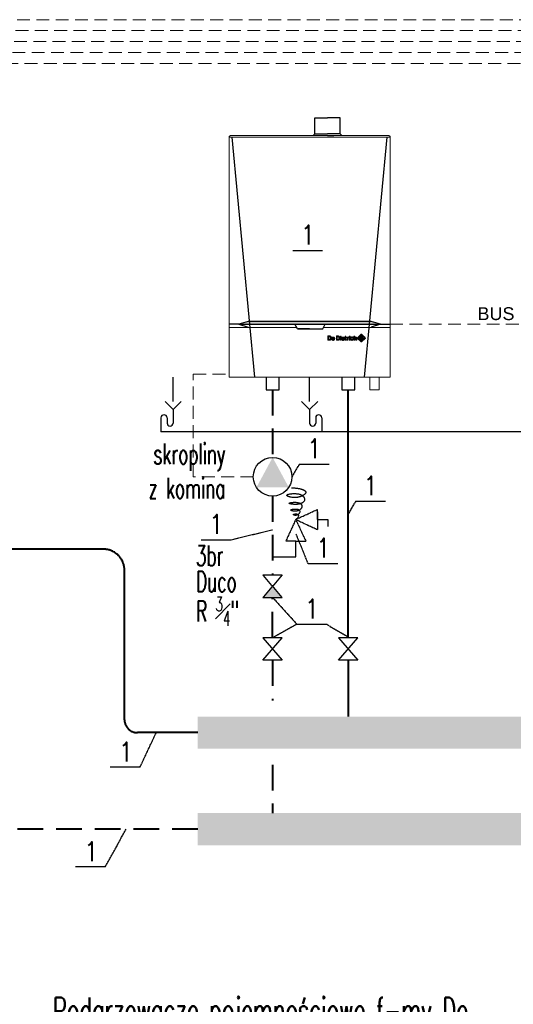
# Model space of a CAD drawing. Header units: millimetres. Extents: x 9432 to 16916, y -29333 to -26226.
# Tile 4 of 8: x 11908 to 12675, y -27778 to -26248. Entities that reach past the tile are written whole.
import ezdxf
from ezdxf.enums import TextEntityAlignment as Align

# ---------------------------------------------------------------- set-up
doc = ezdxf.new("R2010")
doc.units = ezdxf.units.MM
doc.header["$LTSCALE"] = 4
doc.linetypes.add('DASH', pattern=[15, 10, -5])
doc.linetypes.add('SOLID', pattern=[1, 1, 0])
doc.layers.get('0').update_dxf_attribs({"color": 250})
doc.layers.add('03_ZASILANIE', color=10, linetype='SOLID', lineweight=40)
doc.layers.add('04_Powrot', color=131, linetype='DASH', lineweight=40)
for name, color, linetype in [('05_Armatura', 31, 'SOLID'), ('06_TEXTARMATURY', 73, 'SOLID'), ('INST_OPIS', 240, 'Continuous')]:
    doc.layers.add(name, color=color, linetype=linetype)
doc.styles.add('Arial', font='arial.ttf')
doc.styles.add('ROMANS', font='romans', dxfattribs={"width": 0.6})

# ---------------------------------------------------------------- blocks, each defined once
blk = doc.blocks.new('logo-gris')
h = blk.add_hatch(color=253)
h.dxf.hatch_style = 1
h.paths.add_polyline_path([(1.04, 1.29), (0.99, 1.34), (0.92, 1.39), (0.86, 1.42), (0.8, 1.44), (0.74, 1.45), (0.68, 1.46), (0.65, 1.46), (0.62, 1.46), (0.57, 1.46), (0.52, 1.46), (0.46, 1.46), (0.34, 1.46), (0.22, 1.46), (0.16, 1.46), (0.11, 1.46), (0.06, 1.46), (0.03, 1.46), (0, 1.46), (0, 1.44), (0, 1.42), (0, 1.4), (0, 1.36), (0, 1.33), (0, 1.28), (0, 1.23), (0, 1.12), (0, 1), (0, 0.87), (0, 0.73), (0, 0.59), (0, 0.46), (0, 0.33), (0, 0.22), (0, 0.18), (0, 0.13), (0, 0.1), (0, 0.06), (0, 0.03), (0, 0.01), (0, 0), (0.03, 0), (0.06, 0), (0.11, 0), (0.15, 0), (0.21, 0), (0.33, 0), (0.45, 0), (0.51, 0), (0.56, 0), (0.6, 0), (0.63, 0), (0.66, 0), (0.72, 0), (0.78, 0.01), (0.83, 0.04), (0.89, 0.07), (0.94, 0.11), (0.99, 0.15), (1.04, 0.2), (1.08, 0.25), (1.11, 0.3), (1.13, 0.34), (1.15, 0.4), (1.17, 0.47), (1.19, 0.54), (1.2, 0.62), (1.21, 0.7), (1.21, 0.79), (1.21, 0.85), (1.21, 0.9), (1.2, 0.95), (1.19, 0.99), (1.18, 1.03), (1.17, 1.06), (1.16, 1.09), (1.15, 1.12), (1.12, 1.17), (1.1, 1.21), (1.07, 1.25)])
h.paths.add_polyline_path([(0.84, 1.07), (0.85, 1.04), (0.87, 1.01), (0.89, 0.93), (0.9, 0.85), (0.91, 0.76), (0.91, 0.67), (0.9, 0.58), (0.88, 0.51), (0.87, 0.47), (0.86, 0.44), (0.83, 0.4), (0.8, 0.35), (0.77, 0.32), (0.73, 0.29), (0.68, 0.27), (0.64, 0.26), (0.59, 0.25), (0.54, 0.25), (0.51, 0.25), (0.47, 0.25), (0.42, 0.25), (0.38, 0.25), (0.34, 0.25), (0.31, 0.25), (0.3, 0.25), (0.3, 0.27), (0.3, 0.29), (0.3, 0.33), (0.3, 0.4), (0.3, 0.47), (0.3, 0.55), (0.3, 0.73), (0.3, 0.9), (0.3, 0.99), (0.3, 1.06), (0.3, 1.12), (0.3, 1.17), (0.3, 1.19), (0.3, 1.21), (0.3, 1.21), (0.32, 1.21), (0.34, 1.21), (0.39, 1.21), (0.44, 1.21), (0.49, 1.21), (0.53, 1.21), (0.56, 1.21), (0.57, 1.21), (0.65, 1.2), (0.68, 1.2), (0.72, 1.18), (0.75, 1.17), (0.78, 1.14), (0.81, 1.11)], flags=16)
h = blk.add_hatch(color=253)
h.paths.add_polyline_path([(1.61, 0.64), (1.62, 0.64), (1.63, 0.64), (1.65, 0.64), (1.68, 0.64), (1.75, 0.64), (1.83, 0.64), (1.9, 0.64), (1.98, 0.64), (2, 0.64), (2.02, 0.64), (2.04, 0.64), (2.04, 0.64), (2.04, 0.67), (2.03, 0.71), (2.02, 0.75), (2, 0.78), (1.98, 0.81), (1.95, 0.84), (1.9, 0.86), (1.88, 0.87), (1.85, 0.87), (1.78, 0.87), (1.74, 0.85), (1.69, 0.83), (1.66, 0.79), (1.64, 0.76), (1.62, 0.72), (1.61, 0.68)], flags=16)
h.paths.add_polyline_path([(1.61, 0.45), (1.61, 0.41), (1.61, 0.36), (1.62, 0.32), (1.65, 0.28), (1.67, 0.25), (1.7, 0.22), (1.73, 0.21), (1.76, 0.19), (1.79, 0.18), (1.82, 0.18), (1.88, 0.18), (1.94, 0.2), (1.99, 0.23), (2.02, 0.26), (2.04, 0.28), (2.04, 0.31), (2.05, 0.31), (2.06, 0.31), (2.09, 0.31), (2.13, 0.31), (2.18, 0.31), (2.23, 0.31), (2.28, 0.31), (2.31, 0.31), (2.32, 0.31), (2.32, 0.31), (2.31, 0.27), (2.29, 0.23), (2.27, 0.19), (2.25, 0.16), (2.19, 0.1), (2.12, 0.05), (2.05, 0.01), (1.98, -0.02), (1.9, -0.04), (1.83, -0.05), (1.75, -0.04), (1.67, -0.02), (1.6, 0), (1.54, 0.03), (1.51, 0.06), (1.47, 0.09), (1.42, 0.15), (1.38, 0.22), (1.35, 0.29), (1.34, 0.31), (1.34, 0.34), (1.33, 0.38), (1.33, 0.43), (1.33, 0.47), (1.33, 0.53), (1.33, 0.59), (1.34, 0.66), (1.35, 0.73), (1.37, 0.8), (1.4, 0.86), (1.43, 0.9), (1.46, 0.95), (1.49, 0.99), (1.53, 1.01), (1.56, 1.04), (1.6, 1.06), (1.64, 1.07), (1.71, 1.09), (1.78, 1.1), (1.83, 1.1), (1.9, 1.1), (1.97, 1.09), (2.03, 1.06), (2.09, 1.03), (2.13, 1), (2.18, 0.97), (2.21, 0.93), (2.24, 0.89), (2.27, 0.83), (2.3, 0.77), (2.32, 0.71), (2.33, 0.66), (2.33, 0.55), (2.33, 0.45), (2.33, 0.45), (2.3, 0.45), (2.27, 0.45), (2.22, 0.45), (2.17, 0.45), (2.11, 0.45), (1.97, 0.45), (1.84, 0.45), (1.78, 0.45), (1.72, 0.45), (1.68, 0.45), (1.64, 0.45), (1.62, 0.45)])
h = blk.add_hatch(color=253)
h.dxf.hatch_style = 1
h.paths.add_polyline_path([(2.91, 1.33), (2.91, 1.28), (2.91, 1.23), (2.91, 1.12), (2.91, 1), (2.91, 0.87), (2.91, 0.73), (2.91, 0.59), (2.91, 0.46), (2.91, 0.33), (2.91, 0.22), (2.91, 0.18), (2.91, 0.13), (2.91, 0.1), (2.91, 0.06), (2.91, 0.03), (2.91, 0.01), (2.91, 0), (2.93, 0), (2.97, 0), (3.01, 0), (3.06, 0), (3.12, 0), (3.24, 0), (3.36, 0), (3.41, 0), (3.46, 0), (3.5, 0), (3.54, 0), (3.56, 0), (3.62, 0), (3.68, 0.01), (3.74, 0.04), (3.8, 0.07), (3.85, 0.11), (3.9, 0.15), (3.94, 0.2), (3.98, 0.25), (4.01, 0.3), (4.03, 0.34), (4.05, 0.4), (4.08, 0.47), (4.09, 0.54), (4.11, 0.62), (4.12, 0.7), (4.12, 0.79), (4.12, 0.85), (4.11, 0.9), (4.11, 0.95), (4.1, 0.99), (4.09, 1.03), (4.08, 1.06), (4.06, 1.09), (4.05, 1.12), (4.03, 1.17), (4, 1.21), (3.98, 1.25), (3.95, 1.29), (3.89, 1.34), (3.83, 1.39), (3.77, 1.42), (3.7, 1.44), (3.64, 1.45), (3.58, 1.46), (3.56, 1.46), (3.52, 1.46), (3.48, 1.46), (3.43, 1.46), (3.37, 1.46), (3.25, 1.46), (3.12, 1.46), (3.06, 1.46), (3.01, 1.46), (2.97, 1.46), (2.93, 1.46), (2.91, 1.46), (2.91, 1.44), (2.91, 1.42), (2.91, 1.4), (2.91, 1.36)])
h.paths.add_polyline_path([(3.21, 1.21), (3.25, 1.21), (3.29, 1.21), (3.34, 1.21), (3.39, 1.21), (3.44, 1.21), (3.47, 1.21), (3.48, 1.21), (3.55, 1.2), (3.59, 1.2), (3.62, 1.18), (3.65, 1.17), (3.68, 1.14), (3.71, 1.11), (3.74, 1.07), (3.76, 1.04), (3.78, 1.01), (3.8, 0.93), (3.81, 0.85), (3.81, 0.76), (3.81, 0.67), (3.8, 0.58), (3.79, 0.51), (3.78, 0.47), (3.76, 0.44), (3.74, 0.4), (3.7, 0.35), (3.67, 0.32), (3.63, 0.29), (3.59, 0.27), (3.55, 0.26), (3.5, 0.25), (3.45, 0.25), (3.41, 0.25), (3.37, 0.25), (3.33, 0.25), (3.28, 0.25), (3.25, 0.25), (3.22, 0.25), (3.21, 0.25), (3.21, 0.27), (3.21, 0.29), (3.21, 0.33), (3.21, 0.4), (3.21, 0.47), (3.21, 0.55), (3.21, 0.73), (3.21, 0.9), (3.21, 0.99), (3.21, 1.06), (3.21, 1.12), (3.21, 1.17), (3.21, 1.19), (3.21, 1.21)], flags=16)
h = blk.add_hatch(color=253)
h.paths.add_polyline_path([(4.3, 1.09), (4.58, 1.09), (4.58, 0), (4.3, 0)])
h.paths.add_polyline_path([(4.3, 1.41), (4.58, 1.41), (4.58, 1.16), (4.3, 1.16)])
h = blk.add_hatch(color=253)
h.dxf.hatch_style = 1
h.paths.add_polyline_path([(4.58, 1.09), (4.3, 1.09), (4.3, 0), (4.58, 0)])
h.paths.add_polyline_path([(4.58, 1.16), (4.58, 1.41), (4.3, 1.41), (4.3, 1.16)])
h = blk.add_hatch(color=253)
h.dxf.hatch_style = 1
h.paths.add_polyline_path([(4.7, 0.59), (4.7, 0.53), (4.7, 0.47), (4.7, 0.43), (4.71, 0.38), (4.71, 0.34), (4.72, 0.31), (4.72, 0.29), (4.75, 0.22), (4.79, 0.15), (4.84, 0.09), (4.88, 0.06), (4.92, 0.03), (4.97, 0), (5.05, -0.02), (5.12, -0.04), (5.2, -0.05), (5.27, -0.04), (5.35, -0.02), (5.42, 0.01), (5.5, 0.05), (5.57, 0.1), (5.62, 0.16), (5.64, 0.19), (5.67, 0.23), (5.68, 0.27), (5.69, 0.31), (5.65, 0.31), (5.6, 0.31), (5.55, 0.31), (5.5, 0.31), (5.46, 0.31), (5.43, 0.31), (5.41, 0.31), (5.41, 0.28), (5.39, 0.26), (5.36, 0.23), (5.31, 0.2), (5.26, 0.18), (5.19, 0.18), (5.16, 0.18), (5.13, 0.19), (5.1, 0.21), (5.07, 0.22), (5.04, 0.25), (5.02, 0.28), (4.99, 0.32), (4.98, 0.36), (4.98, 0.41), (4.98, 0.45), (5.01, 0.45), (5.05, 0.45), (5.09, 0.45), (5.15, 0.45), (5.21, 0.45), (5.34, 0.45), (5.48, 0.45), (5.54, 0.45), (5.59, 0.45), (5.64, 0.45), (5.67, 0.45), (5.71, 0.45), (5.71, 0.55), (5.7, 0.66), (5.69, 0.71), (5.67, 0.77), (5.64, 0.83), (5.61, 0.89), (5.59, 0.93), (5.55, 0.97), (5.51, 1), (5.46, 1.03), (5.4, 1.06), (5.34, 1.09), (5.27, 1.1), (5.2, 1.1), (5.15, 1.1), (5.08, 1.09), (5.01, 1.07), (4.97, 1.06), (4.94, 1.04), (4.9, 1.01), (4.86, 0.99), (4.83, 0.95), (4.8, 0.9), (4.77, 0.86), (4.74, 0.8), (4.72, 0.73), (4.71, 0.66)])
h.paths.add_polyline_path([(4.98, 0.64), (4.98, 0.68), (4.99, 0.72), (5.01, 0.76), (5.04, 0.79), (5.06, 0.83), (5.11, 0.85), (5.16, 0.87), (5.22, 0.87), (5.25, 0.87), (5.27, 0.86), (5.32, 0.84), (5.35, 0.81), (5.38, 0.78), (5.39, 0.75), (5.41, 0.71), (5.41, 0.67), (5.41, 0.64), (5.39, 0.64), (5.38, 0.64), (5.35, 0.64), (5.28, 0.64), (5.2, 0.64), (5.12, 0.64), (5.05, 0.64), (5.02, 0.64), (5, 0.64), (4.99, 0.64)], flags=16)
h = blk.add_hatch(color=253)
h.dxf.hatch_style = 1
h.paths.add_polyline_path([(5.89, 0.81), (5.89, 0.59), (5.89, 0.49), (5.89, 0.4), (5.89, 0.32), (5.89, 0.29), (5.89, 0.26), (5.89, 0.23), (5.89, 0.22), (5.89, 0.21), (5.89, 0.17), (5.9, 0.13), (5.92, 0.1), (5.94, 0.07), (5.96, 0.04), (5.99, 0.02), (6.03, 0), (6.08, -0.01), (6.09, -0.01), (6.1, -0.01), (6.12, -0.01), (6.17, -0.01), (6.23, -0.01), (6.28, -0.01), (6.33, -0.01), (6.35, -0.01), (6.37, -0.01), (6.38, -0.01), (6.38, 0.02), (6.38, 0.06), (6.38, 0.09), (6.38, 0.13), (6.38, 0.16), (6.38, 0.19), (6.36, 0.19), (6.31, 0.19), (6.26, 0.19), (6.24, 0.19), (6.23, 0.19), (6.2, 0.2), (6.18, 0.22), (6.17, 0.24), (6.16, 0.28), (6.16, 0.3), (6.16, 0.33), (6.16, 0.37), (6.16, 0.42), (6.16, 0.47), (6.16, 0.59), (6.16, 0.7), (6.16, 0.76), (6.16, 0.8), (6.16, 0.85), (6.16, 0.88), (6.16, 0.89), (6.16, 0.9), (6.19, 0.9), (6.21, 0.9), (6.25, 0.9), (6.29, 0.9), (6.31, 0.9), (6.34, 0.9), (6.34, 0.93), (6.34, 0.96), (6.34, 1), (6.34, 1.03), (6.34, 1.06), (6.34, 1.09), (6.31, 1.09), (6.29, 1.09), (6.25, 1.09), (6.21, 1.09), (6.19, 1.09), (6.17, 1.09), (6.16, 1.09), (6.16, 1.1), (6.16, 1.11), (6.16, 1.14), (6.16, 1.19), (6.16, 1.25), (6.16, 1.32), (6.16, 1.37), (6.16, 1.39), (6.16, 1.41), (6.16, 1.42), (6.11, 1.42), (6.07, 1.42), (6.02, 1.42), (5.97, 1.42), (5.93, 1.42), (5.89, 1.42), (5.89, 1.41), (5.89, 1.39), (5.89, 1.37), (5.89, 1.34), (5.89, 1.31), (5.89, 1.23), (5.89, 1.14), (5.89, 1.04)])
h = blk.add_hatch(color=253)
h.dxf.hatch_style = 1
h.paths.add_polyline_path([(6.55, 0.74), (6.55, 0.54), (6.55, 0.34), (6.55, 0.25), (6.55, 0.17), (6.55, 0.1), (6.55, 0.07), (6.55, 0.04), (6.55, 0.02), (6.55, 0), (6.55, 0), (6.56, 0), (6.6, 0), (6.64, 0), (6.69, 0), (6.75, 0), (6.79, 0), (6.83, 0), (6.83, 0), (6.83, 0.02), (6.83, 0.05), (6.83, 0.09), (6.83, 0.14), (6.83, 0.19), (6.83, 0.3), (6.83, 0.42), (6.83, 0.46), (6.83, 0.51), (6.83, 0.55), (6.83, 0.58), (6.83, 0.6), (6.83, 0.61), (6.85, 0.67), (6.87, 0.72), (6.89, 0.76), (6.93, 0.79), (6.98, 0.82), (7.03, 0.84), (7.09, 0.85), (7.16, 0.85), (7.16, 0.86), (7.16, 0.87), (7.16, 0.89), (7.16, 0.93), (7.16, 0.98), (7.16, 1.02), (7.16, 1.06), (7.16, 1.09), (7.16, 1.11), (7.09, 1.1), (7.03, 1.09), (6.98, 1.08), (6.93, 1.05), (6.89, 1.03), (6.86, 1), (6.84, 0.98), (6.83, 0.95), (6.83, 0.96), (6.83, 0.98), (6.83, 1.02), (6.83, 1.06), (6.83, 1.09), (6.83, 1.09), (6.82, 1.09), (6.79, 1.09), (6.75, 1.09), (6.69, 1.09), (6.64, 1.09), (6.6, 1.09), (6.56, 1.09), (6.55, 1.09), (6.55, 1.08), (6.55, 1.07), (6.55, 1.06), (6.55, 1.04), (6.55, 1.01), (6.55, 0.99), (6.55, 0.91), (6.55, 0.83)])
for points in [[(7.33, 1.41), (7.61, 1.41), (7.61, 1.16), (7.33, 1.16)], [(7.33, 1.09), (7.61, 1.09), (7.61, 0), (7.33, 0)]]:
    blk.add_hatch(color=253).paths.add_polyline_path(points)
h = blk.add_hatch(color=253)
h.dxf.hatch_style = 1
h.paths.add_polyline_path([(7.33, 0), (7.61, 0), (7.61, 1.09), (7.33, 1.09)])
h.paths.add_polyline_path([(7.33, 1.16), (7.61, 1.16), (7.61, 1.41), (7.33, 1.41)])
h = blk.add_hatch(color=253)
h.dxf.hatch_style = 1
h.paths.add_polyline_path([(8.01, 0.6), (8.02, 0.64), (8.02, 0.67), (8.03, 0.7), (8.03, 0.72), (8.04, 0.76), (8.06, 0.79), (8.08, 0.82), (8.11, 0.84), (8.13, 0.86), (8.16, 0.87), (8.19, 0.88), (8.23, 0.88), (8.29, 0.87), (8.32, 0.87), (8.35, 0.85), (8.37, 0.83), (8.39, 0.8), (8.42, 0.76), (8.43, 0.7), (8.45, 0.7), (8.47, 0.7), (8.52, 0.7), (8.57, 0.7), (8.62, 0.7), (8.66, 0.7), (8.69, 0.7), (8.7, 0.7), (8.7, 0.74), (8.69, 0.78), (8.68, 0.83), (8.65, 0.89), (8.63, 0.94), (8.59, 0.99), (8.56, 1.03), (8.51, 1.06), (8.48, 1.08), (8.46, 1.09), (8.38, 1.11), (8.31, 1.12), (8.23, 1.12), (8.1, 1.11), (8.03, 1.1), (7.98, 1.07), (7.92, 1.04), (7.9, 1.01), (7.87, 0.99), (7.84, 0.95), (7.82, 0.91), (7.8, 0.87), (7.77, 0.82), (7.75, 0.76), (7.74, 0.7), (7.73, 0.65), (7.72, 0.59), (7.72, 0.54), (7.72, 0.48), (7.73, 0.44), (7.73, 0.4), (7.74, 0.33), (7.77, 0.26), (7.8, 0.19), (7.85, 0.12), (7.88, 0.09), (7.91, 0.06), (7.95, 0.03), (8, 0.01), (8.04, 0), (8.09, -0.02), (8.15, -0.03), (8.21, -0.03), (8.27, -0.02), (8.32, -0.02), (8.37, -0.01), (8.41, 0), (8.44, 0.01), (8.47, 0.03), (8.53, 0.07), (8.55, 0.09), (8.57, 0.11), (8.6, 0.15), (8.63, 0.19), (8.66, 0.24), (8.68, 0.29), (8.69, 0.34), (8.7, 0.4), (8.69, 0.4), (8.66, 0.4), (8.62, 0.4), (8.57, 0.4), (8.52, 0.4), (8.47, 0.4), (8.45, 0.4), (8.43, 0.4), (8.42, 0.33), (8.39, 0.29), (8.37, 0.25), (8.34, 0.23), (8.31, 0.22), (8.29, 0.21), (8.23, 0.21), (8.17, 0.21), (8.14, 0.22), (8.11, 0.24), (8.09, 0.26), (8.06, 0.3), (8.04, 0.34), (8.02, 0.4), (8.02, 0.45), (8.01, 0.5), (8.01, 0.55)])
h = blk.add_hatch(color=253)
h.dxf.hatch_style = 1
h.paths.add_polyline_path([(9.16, 0.96), (9.16, 0.98), (9.16, 1), (9.16, 1.03), (9.16, 1.09), (9.16, 1.24), (9.16, 1.31), (9.16, 1.36), (9.16, 1.39), (9.16, 1.4), (9.16, 1.42), (9.14, 1.42), (9.1, 1.42), (9.06, 1.42), (8.98, 1.42), (8.94, 1.42), (8.91, 1.42), (8.88, 1.42), (8.88, 1.4), (8.88, 1.38), (8.88, 1.33), (8.88, 1.27), (8.88, 1.19), (8.88, 1.11), (8.88, 1.01), (8.88, 0.91), (8.88, 0.48), (8.88, 0.38), (8.88, 0.29), (8.88, 0.2), (8.88, 0.13), (8.88, 0.07), (8.88, 0.05), (8.88, 0.03), (8.88, 0.01), (8.88, 0), (8.92, 0), (8.95, 0), (8.99, 0), (9.07, 0), (9.11, 0), (9.14, 0), (9.16, 0), (9.16, 0.03), (9.16, 0.06), (9.16, 0.09), (9.16, 0.13), (9.16, 0.18), (9.16, 0.27), (9.16, 0.47), (9.16, 0.56), (9.16, 0.6), (9.16, 0.63), (9.16, 0.65), (9.16, 0.67), (9.16, 0.68), (9.17, 0.74), (9.18, 0.76), (9.19, 0.78), (9.21, 0.81), (9.24, 0.82), (9.27, 0.84), (9.3, 0.85), (9.35, 0.85), (9.4, 0.85), (9.45, 0.85), (9.49, 0.83), (9.51, 0.81), (9.53, 0.79), (9.55, 0.77), (9.56, 0.74), (9.57, 0.68), (9.57, 0.65), (9.57, 0.63), (9.57, 0.61), (9.57, 0.59), (9.57, 0.55), (9.57, 0.52), (9.57, 0.43), (9.57, 0.33), (9.57, 0.24), (9.57, 0.15), (9.57, 0.11), (9.57, 0.07), (9.57, 0.04), (9.57, 0.02), (9.57, 0), (9.6, 0), (9.63, 0), (9.71, 0), (9.79, 0), (9.82, 0), (9.85, 0), (9.85, 0.02), (9.85, 0.05), (9.85, 0.08), (9.85, 0.12), (9.85, 0.17), (9.85, 0.27), (9.85, 0.38), (9.85, 0.49), (9.85, 0.58), (9.85, 0.63), (9.85, 0.67), (9.85, 0.69), (9.85, 0.71), (9.85, 0.73), (9.85, 0.75), (9.84, 0.82), (9.82, 0.89), (9.8, 0.94), (9.76, 0.99), (9.72, 1.03), (9.67, 1.06), (9.61, 1.08), (9.55, 1.1), (9.48, 1.1), (9.44, 1.1), (9.43, 1.1), (9.38, 1.1), (9.32, 1.08), (9.27, 1.05), (9.21, 1), (9.17, 0.95), (9.16, 0.93), (9.16, 0.94)])
h = blk.add_hatch(color=253)
h.dxf.hatch_style = 1
h.paths.add_polyline_path([(12.7, 0.64, 0.414214), (12.7, 0.84), (12.67, 0.87, 0.257018), (12.34, 0.78), (11.82, 0.26, -0.414214), (11.01, 0.26), (10.35, 0.92, 0.414214), (10.22, 0.92), (10.15, 0.85, 0.414214), (10.15, 0.65), (11.33, -0.54, 0.414214), (11.53, -0.54)])
h = blk.add_hatch(color=253)
h.dxf.hatch_style = 1
h.paths.add_polyline_path([(12.01, 1.04, 0.189561), (11.81, 1.5), (12.63, 0.97), (11.53, 2.07, 0.414214), (11.33, 2.07), (10.48, 1.22, 0.414214), (10.48, 1.1), (10.76, 0.82, -0.761553)])
h = blk.add_hatch(color=253)
edge = h.paths.add_edge_path()
edge.add_arc((11.41, 0.76), 0.483, 0, 360)
h = blk.add_hatch(color=253)
h.dxf.hatch_style = 1
h.paths.add_polyline_path([(11.9, 0.76, 1), (10.93, 0.76, 1)])
at = {"color": 253, "lineweight": 0}
for points in [[(1.08, 0.25), (1.04, 0.2), (0.99, 0.15), (0.94, 0.11), (0.89, 0.07), (0.83, 0.04), (0.78, 0.01), (0.72, 0), (0.66, 0), (0.66, 0), (0.63, 0), (0.6, 0), (0.56, 0), (0.51, 0), (0.45, 0), (0.33, 0), (0.21, 0), (0.15, 0), (0.11, 0), (0.06, 0), (0.03, 0), (0.01, 0), (0, 0), (0, 0.01), (0, 0.03), (0, 0.06), (0, 0.1), (0, 0.13), (0, 0.18), (0, 0.22), (0, 0.33), (0, 0.46), (0, 0.59), (0, 0.73), (0, 0.87), (0, 1), (0, 1.12), (0, 1.23), (0, 1.28), (0, 1.33), (0, 1.36), (0, 1.4), (0, 1.42), (0, 1.44), (0, 1.45), (0, 1.46), (0.01, 1.46), (0.03, 1.46), (0.06, 1.46), (0.11, 1.46), (0.16, 1.46), (0.22, 1.46), (0.34, 1.46), (0.46, 1.46), (0.52, 1.46), (0.57, 1.46), (0.62, 1.46), (0.65, 1.46), (0.67, 1.46), (0.68, 1.46), (0.74, 1.45), (0.8, 1.44), (0.86, 1.42), (0.92, 1.39), (0.99, 1.34), (1.04, 1.29), (1.07, 1.25), (1.1, 1.21), (1.12, 1.17), (1.15, 1.12), (1.16, 1.09), (1.17, 1.06), (1.18, 1.03), (1.19, 0.99), (1.2, 0.95), (1.21, 0.9), (1.21, 0.85), (1.21, 0.79), (1.21, 0.7), (1.2, 0.62), (1.19, 0.54), (1.17, 0.47), (1.15, 0.4), (1.13, 0.34), (1.11, 0.3)], [(0.54, 0.25), (0.59, 0.25), (0.64, 0.26), (0.68, 0.27), (0.73, 0.29), (0.77, 0.32), (0.8, 0.35), (0.83, 0.4), (0.86, 0.44), (0.87, 0.47), (0.88, 0.51), (0.9, 0.58), (0.91, 0.67), (0.91, 0.76), (0.9, 0.85), (0.89, 0.93), (0.87, 1.01), (0.85, 1.04), (0.84, 1.07), (0.81, 1.11), (0.78, 1.14), (0.75, 1.17), (0.72, 1.18), (0.68, 1.2), (0.65, 1.2), (0.57, 1.21), (0.57, 1.21), (0.56, 1.21), (0.53, 1.21), (0.49, 1.21), (0.44, 1.21), (0.39, 1.21), (0.34, 1.21), (0.32, 1.21), (0.31, 1.21), (0.3, 1.21), (0.3, 1.21), (0.3, 1.2), (0.3, 1.19), (0.3, 1.17), (0.3, 1.12), (0.3, 1.06), (0.3, 0.99), (0.3, 0.9), (0.3, 0.73), (0.3, 0.55), (0.3, 0.47), (0.3, 0.4), (0.3, 0.33), (0.3, 0.29), (0.3, 0.27), (0.3, 0.26), (0.3, 0.25), (0.31, 0.25), (0.31, 0.25), (0.34, 0.25), (0.38, 0.25), (0.42, 0.25), (0.47, 0.25), (0.51, 0.25), (0.53, 0.25)], [(1.61, 0.45), (1.61, 0.41), (1.61, 0.36), (1.62, 0.32), (1.65, 0.28), (1.67, 0.25), (1.7, 0.22), (1.73, 0.21), (1.76, 0.19), (1.79, 0.18), (1.82, 0.18), (1.88, 0.18), (1.94, 0.2), (1.99, 0.23), (2.02, 0.26), (2.04, 0.28), (2.04, 0.31), (2.05, 0.31), (2.06, 0.31), (2.09, 0.31), (2.13, 0.31), (2.18, 0.31), (2.23, 0.31), (2.28, 0.31), (2.31, 0.31), (2.32, 0.31), (2.32, 0.31), (2.31, 0.27), (2.29, 0.23), (2.27, 0.19), (2.25, 0.16), (2.19, 0.1), (2.12, 0.05), (2.05, 0.01), (1.98, -0.02), (1.9, -0.04), (1.83, -0.05), (1.75, -0.04), (1.67, -0.02), (1.6, 0), (1.54, 0.03), (1.51, 0.06), (1.47, 0.09), (1.42, 0.15), (1.38, 0.22), (1.35, 0.29), (1.34, 0.31), (1.34, 0.34), (1.33, 0.38), (1.33, 0.43), (1.33, 0.47), (1.33, 0.53), (1.33, 0.59), (1.34, 0.66), (1.35, 0.73), (1.37, 0.8), (1.4, 0.86), (1.43, 0.9), (1.46, 0.95), (1.49, 0.99), (1.53, 1.01), (1.56, 1.04), (1.6, 1.06), (1.64, 1.07), (1.71, 1.09), (1.78, 1.1), (1.83, 1.1), (1.9, 1.1), (1.97, 1.09), (2.03, 1.06), (2.09, 1.03), (2.13, 1), (2.18, 0.97), (2.21, 0.93), (2.24, 0.89), (2.27, 0.83), (2.3, 0.77), (2.32, 0.71), (2.33, 0.66), (2.33, 0.55), (2.33, 0.45), (2.33, 0.45), (2.3, 0.45), (2.27, 0.45), (2.22, 0.45), (2.17, 0.45), (2.11, 0.45), (1.97, 0.45), (1.84, 0.45), (1.78, 0.45), (1.72, 0.45), (1.68, 0.45), (1.64, 0.45), (1.62, 0.45)], [(1.61, 0.64), (1.62, 0.64), (1.63, 0.64), (1.65, 0.64), (1.68, 0.64), (1.75, 0.64), (1.83, 0.64), (1.9, 0.64), (1.98, 0.64), (2, 0.64), (2.02, 0.64), (2.04, 0.64), (2.04, 0.64), (2.04, 0.67), (2.03, 0.71), (2.02, 0.75), (2, 0.78), (1.98, 0.81), (1.95, 0.84), (1.9, 0.86), (1.88, 0.87), (1.85, 0.87), (1.78, 0.87), (1.74, 0.85), (1.69, 0.83), (1.66, 0.79), (1.64, 0.76), (1.62, 0.72), (1.61, 0.68)], [(2.91, 0), (2.91, 0.01), (2.91, 0.03), (2.91, 0.06), (2.91, 0.1), (2.91, 0.13), (2.91, 0.18), (2.91, 0.22), (2.91, 0.33), (2.91, 0.46), (2.91, 0.59), (2.91, 0.73), (2.91, 0.87), (2.91, 1), (2.91, 1.12), (2.91, 1.23), (2.91, 1.28), (2.91, 1.33), (2.91, 1.36), (2.91, 1.4), (2.91, 1.42), (2.91, 1.44), (2.91, 1.45), (2.91, 1.46), (2.91, 1.46), (2.93, 1.46), (2.97, 1.46), (3.01, 1.46), (3.06, 1.46), (3.12, 1.46), (3.25, 1.46), (3.37, 1.46), (3.43, 1.46), (3.48, 1.46), (3.52, 1.46), (3.56, 1.46), (3.58, 1.46), (3.58, 1.46), (3.64, 1.45), (3.7, 1.44), (3.77, 1.42), (3.83, 1.39), (3.89, 1.34), (3.95, 1.29), (3.98, 1.25), (4, 1.21), (4.03, 1.17), (4.05, 1.12), (4.06, 1.09), (4.08, 1.06), (4.09, 1.03), (4.1, 0.99), (4.11, 0.95), (4.11, 0.9), (4.12, 0.85), (4.12, 0.79), (4.12, 0.7), (4.11, 0.62), (4.09, 0.54), (4.08, 0.47), (4.05, 0.4), (4.03, 0.34), (4.01, 0.3), (3.98, 0.25), (3.94, 0.2), (3.9, 0.15), (3.85, 0.11), (3.8, 0.07), (3.74, 0.04), (3.68, 0.01), (3.62, 0), (3.57, 0), (3.56, 0), (3.54, 0), (3.5, 0), (3.46, 0), (3.41, 0), (3.36, 0), (3.24, 0), (3.12, 0), (3.06, 0), (3.01, 0), (2.97, 0), (2.93, 0), (2.91, 0)], [(3.45, 0.25), (3.5, 0.25), (3.55, 0.26), (3.59, 0.27), (3.63, 0.29), (3.67, 0.32), (3.7, 0.35), (3.74, 0.4), (3.76, 0.44), (3.78, 0.47), (3.79, 0.51), (3.8, 0.58), (3.81, 0.67), (3.81, 0.76), (3.81, 0.85), (3.8, 0.93), (3.78, 1.01), (3.76, 1.04), (3.74, 1.07), (3.71, 1.11), (3.68, 1.14), (3.65, 1.17), (3.62, 1.18), (3.59, 1.2), (3.55, 1.2), (3.48, 1.21), (3.47, 1.21), (3.47, 1.21), (3.44, 1.21), (3.39, 1.21), (3.34, 1.21), (3.29, 1.21), (3.25, 1.21), (3.22, 1.21), (3.21, 1.21), (3.21, 1.21), (3.21, 1.21), (3.21, 1.2), (3.21, 1.19), (3.21, 1.17), (3.21, 1.12), (3.21, 1.06), (3.21, 0.99), (3.21, 0.9), (3.21, 0.73), (3.21, 0.55), (3.21, 0.47), (3.21, 0.4), (3.21, 0.33), (3.21, 0.29), (3.21, 0.27), (3.21, 0.26), (3.21, 0.25), (3.21, 0.25), (3.22, 0.25), (3.25, 0.25), (3.28, 0.25), (3.33, 0.25), (3.37, 0.25), (3.41, 0.25), (3.44, 0.25)], [(4.72, 0.29), (4.72, 0.31), (4.71, 0.34), (4.71, 0.38), (4.7, 0.43), (4.7, 0.47), (4.7, 0.53), (4.7, 0.59), (4.71, 0.66), (4.72, 0.73), (4.74, 0.8), (4.77, 0.86), (4.8, 0.9), (4.83, 0.95), (4.86, 0.99), (4.9, 1.01), (4.94, 1.04), (4.97, 1.06), (5.01, 1.07), (5.08, 1.09), (5.15, 1.1), (5.2, 1.1), (5.27, 1.1), (5.34, 1.09), (5.4, 1.06), (5.46, 1.03), (5.51, 1), (5.55, 0.97), (5.59, 0.93), (5.61, 0.89), (5.64, 0.83), (5.67, 0.77), (5.69, 0.71), (5.7, 0.66), (5.71, 0.55), (5.71, 0.45), (5.7, 0.45), (5.67, 0.45), (5.64, 0.45), (5.59, 0.45), (5.54, 0.45), (5.48, 0.45), (5.34, 0.45), (5.21, 0.45), (5.15, 0.45), (5.09, 0.45), (5.05, 0.45), (5.01, 0.45), (4.99, 0.45), (4.98, 0.45), (4.98, 0.41), (4.98, 0.36), (4.99, 0.32), (5.02, 0.28), (5.04, 0.25), (5.07, 0.22), (5.1, 0.21), (5.13, 0.19), (5.16, 0.18), (5.19, 0.18), (5.26, 0.18), (5.31, 0.2), (5.36, 0.23), (5.39, 0.26), (5.41, 0.28), (5.41, 0.31), (5.42, 0.31), (5.43, 0.31), (5.46, 0.31), (5.5, 0.31), (5.55, 0.31), (5.6, 0.31), (5.65, 0.31), (5.68, 0.31), (5.69, 0.31), (5.68, 0.27), (5.67, 0.23), (5.64, 0.19), (5.62, 0.16), (5.57, 0.1), (5.5, 0.05), (5.42, 0.01), (5.35, -0.02), (5.27, -0.04), (5.2, -0.05), (5.12, -0.04), (5.05, -0.02), (4.97, 0), (4.92, 0.03), (4.88, 0.06), (4.84, 0.09), (4.79, 0.15), (4.75, 0.22)], [(5.22, 0.87), (5.16, 0.87), (5.11, 0.85), (5.06, 0.83), (5.04, 0.79), (5.01, 0.76), (4.99, 0.72), (4.98, 0.68), (4.98, 0.64), (4.99, 0.64), (5, 0.64), (5.02, 0.64), (5.05, 0.64), (5.12, 0.64), (5.2, 0.64), (5.28, 0.64), (5.35, 0.64), (5.38, 0.64), (5.39, 0.64), (5.41, 0.64), (5.41, 0.64), (5.41, 0.67), (5.41, 0.71), (5.39, 0.75), (5.38, 0.78), (5.35, 0.81), (5.32, 0.84), (5.27, 0.86), (5.25, 0.87)], [(6.23, 0.19), (6.24, 0.19), (6.26, 0.19), (6.31, 0.19), (6.36, 0.19), (6.37, 0.19), (6.38, 0.19), (6.38, 0.18), (6.38, 0.16), (6.38, 0.13), (6.38, 0.09), (6.38, 0.06), (6.38, 0.02), (6.38, 0), (6.38, -0.01), (6.38, -0.01), (6.37, -0.01), (6.35, -0.01), (6.33, -0.01), (6.28, -0.01), (6.23, -0.01), (6.17, -0.01), (6.12, -0.01), (6.1, -0.01), (6.09, -0.01), (6.08, -0.01), (6.08, -0.01), (6.03, 0), (5.99, 0.02), (5.96, 0.04), (5.94, 0.07), (5.92, 0.1), (5.9, 0.13), (5.89, 0.17), (5.89, 0.21), (5.89, 0.21), (5.89, 0.22), (5.89, 0.23), (5.89, 0.26), (5.89, 0.29), (5.89, 0.32), (5.89, 0.4), (5.89, 0.49), (5.89, 0.59), (5.89, 0.81), (5.89, 1.04), (5.89, 1.14), (5.89, 1.23), (5.89, 1.31), (5.89, 1.34), (5.89, 1.37), (5.89, 1.39), (5.89, 1.41), (5.89, 1.42), (5.89, 1.42), (5.9, 1.42), (5.93, 1.42), (5.97, 1.42), (6.02, 1.42), (6.07, 1.42), (6.11, 1.42), (6.15, 1.42), (6.15, 1.42), (6.16, 1.42), (6.16, 1.42), (6.16, 1.41), (6.16, 1.39), (6.16, 1.37), (6.16, 1.32), (6.16, 1.25), (6.16, 1.19), (6.16, 1.14), (6.16, 1.11), (6.16, 1.1), (6.16, 1.09), (6.17, 1.09), (6.19, 1.09), (6.21, 1.09), (6.25, 1.09), (6.29, 1.09), (6.31, 1.09), (6.33, 1.09), (6.34, 1.09), (6.34, 1.08), (6.34, 1.06), (6.34, 1.03), (6.34, 1), (6.34, 0.96), (6.34, 0.93), (6.34, 0.91), (6.34, 0.9), (6.33, 0.9), (6.31, 0.9), (6.29, 0.9), (6.25, 0.9), (6.21, 0.9), (6.19, 0.9), (6.17, 0.9), (6.16, 0.9), (6.16, 0.89), (6.16, 0.88), (6.16, 0.85), (6.16, 0.8), (6.16, 0.76), (6.16, 0.7), (6.16, 0.59), (6.16, 0.47), (6.16, 0.42), (6.16, 0.37), (6.16, 0.33), (6.16, 0.3), (6.16, 0.28), (6.16, 0.28), (6.17, 0.24), (6.18, 0.22), (6.2, 0.2)], [(7.33, 1.09), (7.61, 1.09), (7.61, 0), (7.33, 0)], [(8.53, 0.07), (8.47, 0.03), (8.44, 0.01), (8.41, 0), (8.37, -0.01), (8.32, -0.02), (8.27, -0.02), (8.21, -0.03), (8.15, -0.03), (8.09, -0.02), (8.04, 0), (8, 0.01), (7.95, 0.03), (7.91, 0.06), (7.88, 0.09), (7.85, 0.12), (7.8, 0.19), (7.77, 0.26), (7.74, 0.33), (7.73, 0.4), (7.73, 0.44), (7.72, 0.48), (7.72, 0.54), (7.72, 0.59), (7.73, 0.65), (7.74, 0.7), (7.75, 0.76), (7.77, 0.82), (7.8, 0.87), (7.82, 0.91), (7.84, 0.95), (7.87, 0.99), (7.9, 1.01), (7.92, 1.04), (7.98, 1.07), (8.03, 1.1), (8.1, 1.11), (8.23, 1.12), (8.31, 1.12), (8.38, 1.11), (8.46, 1.09), (8.48, 1.08), (8.51, 1.06), (8.56, 1.03), (8.59, 0.99), (8.63, 0.94), (8.65, 0.89), (8.68, 0.83), (8.69, 0.78), (8.7, 0.74), (8.7, 0.7), (8.7, 0.7), (8.69, 0.7), (8.66, 0.7), (8.62, 0.7), (8.57, 0.7), (8.52, 0.7), (8.47, 0.7), (8.45, 0.7), (8.44, 0.7), (8.43, 0.7), (8.42, 0.76), (8.39, 0.8), (8.37, 0.83), (8.35, 0.85), (8.32, 0.87), (8.29, 0.87), (8.23, 0.88), (8.19, 0.88), (8.16, 0.87), (8.13, 0.86), (8.11, 0.84), (8.08, 0.82), (8.06, 0.79), (8.04, 0.76), (8.03, 0.72), (8.03, 0.7), (8.02, 0.67), (8.02, 0.64), (8.01, 0.6), (8.01, 0.55), (8.01, 0.5), (8.02, 0.45), (8.02, 0.4), (8.04, 0.34), (8.06, 0.3), (8.09, 0.26), (8.11, 0.24), (8.14, 0.22), (8.17, 0.21), (8.23, 0.21), (8.29, 0.21), (8.31, 0.22), (8.34, 0.23), (8.37, 0.25), (8.39, 0.29), (8.42, 0.33), (8.43, 0.4), (8.44, 0.4), (8.45, 0.4), (8.47, 0.4), (8.52, 0.4), (8.57, 0.4), (8.62, 0.4), (8.66, 0.4), (8.69, 0.4), (8.7, 0.4), (8.7, 0.4), (8.69, 0.34), (8.68, 0.29), (8.66, 0.24), (8.63, 0.19), (8.6, 0.15), (8.57, 0.11), (8.55, 0.09)]]:
    blk.add_lwpolyline(points, close=True, dxfattribs=at)
for points in [[(4.3, 1.41), (4.58, 1.41), (4.58, 1.16), (4.3, 1.16), (4.3, 1.41)], [(4.3, 1.09), (4.58, 1.09), (4.58, 0), (4.3, 0), (4.3, 1.09)], [(6.55, 0), (6.55, 0), (6.56, 0), (6.6, 0), (6.64, 0), (6.69, 0), (6.75, 0), (6.79, 0), (6.82, 0), (6.83, 0), (6.83, 0), (6.83, 0), (6.83, 0.02), (6.83, 0.05), (6.83, 0.09), (6.83, 0.14), (6.83, 0.19), (6.83, 0.3), (6.83, 0.42), (6.83, 0.46), (6.83, 0.51), (6.83, 0.55), (6.83, 0.58), (6.83, 0.6), (6.83, 0.61), (6.85, 0.67), (6.87, 0.72), (6.89, 0.76), (6.93, 0.79), (6.98, 0.82), (7.03, 0.84), (7.09, 0.85), (7.16, 0.85), (7.16, 0.86), (7.16, 0.87), (7.16, 0.89), (7.16, 0.93), (7.16, 0.98), (7.16, 1.02), (7.16, 1.06), (7.16, 1.09), (7.16, 1.1), (7.16, 1.11), (7.09, 1.1), (7.03, 1.09), (6.98, 1.08), (6.93, 1.05), (6.89, 1.03), (6.86, 1), (6.84, 0.98), (6.83, 0.95), (6.83, 0.96), (6.83, 0.98), (6.83, 1.02), (6.83, 1.06), (6.83, 1.08), (6.83, 1.09), (6.83, 1.09), (6.82, 1.09), (6.79, 1.09), (6.75, 1.09), (6.69, 1.09), (6.64, 1.09), (6.6, 1.09), (6.56, 1.09), (6.55, 1.09), (6.55, 1.09), (6.55, 1.08), (6.55, 1.07), (6.55, 1.06), (6.55, 1.04), (6.55, 1.01), (6.55, 0.99), (6.55, 0.91), (6.55, 0.83), (6.55, 0.74), (6.55, 0.54), (6.55, 0.34), (6.55, 0.25), (6.55, 0.17), (6.55, 0.1), (6.55, 0.07), (6.55, 0.04), (6.55, 0.02), (6.55, 0.01), (6.55, 0)], [(7.33, 1.41), (7.61, 1.41), (7.61, 1.16), (7.33, 1.16), (7.33, 1.41)], [(8.88, 1.42), (8.89, 1.42), (8.91, 1.42), (8.94, 1.42), (8.98, 1.42), (9.06, 1.42), (9.1, 1.42), (9.14, 1.42), (9.16, 1.42), (9.16, 1.42), (9.16, 1.42), (9.16, 1.4), (9.16, 1.39), (9.16, 1.36), (9.16, 1.31), (9.16, 1.24), (9.16, 1.09), (9.16, 1.03), (9.16, 1), (9.16, 0.98), (9.16, 0.96), (9.16, 0.95), (9.16, 0.94), (9.16, 0.94), (9.16, 0.94), (9.17, 0.95), (9.21, 1), (9.27, 1.05), (9.32, 1.08), (9.38, 1.1), (9.42, 1.1), (9.43, 1.1), (9.43, 1.1), (9.44, 1.1), (9.48, 1.1), (9.55, 1.1), (9.61, 1.08), (9.67, 1.06), (9.72, 1.03), (9.76, 0.99), (9.8, 0.94), (9.82, 0.89), (9.84, 0.82), (9.85, 0.75), (9.85, 0.73), (9.85, 0.72), (9.85, 0.71), (9.85, 0.69), (9.85, 0.67), (9.85, 0.63), (9.85, 0.58), (9.85, 0.49), (9.85, 0.38), (9.85, 0.27), (9.85, 0.17), (9.85, 0.12), (9.85, 0.08), (9.85, 0.05), (9.85, 0.02), (9.85, 0), (9.85, 0), (9.84, 0), (9.82, 0), (9.79, 0), (9.71, 0), (9.63, 0), (9.6, 0), (9.58, 0), (9.57, 0), (9.57, 0), (9.57, 0.02), (9.57, 0.04), (9.57, 0.07), (9.57, 0.11), (9.57, 0.15), (9.57, 0.24), (9.57, 0.33), (9.57, 0.43), (9.57, 0.52), (9.57, 0.55), (9.57, 0.59), (9.57, 0.61), (9.57, 0.63), (9.57, 0.65), (9.57, 0.68), (9.56, 0.74), (9.55, 0.77), (9.53, 0.79), (9.51, 0.81), (9.49, 0.83), (9.45, 0.85), (9.4, 0.85), (9.35, 0.85), (9.3, 0.85), (9.27, 0.84), (9.24, 0.82), (9.21, 0.81), (9.19, 0.78), (9.18, 0.76), (9.17, 0.74), (9.16, 0.68), (9.16, 0.67), (9.16, 0.67), (9.16, 0.65), (9.16, 0.63), (9.16, 0.6), (9.16, 0.56), (9.16, 0.47), (9.16, 0.27), (9.16, 0.18), (9.16, 0.13), (9.16, 0.09), (9.16, 0.06), (9.16, 0.03), (9.16, 0.01), (9.16, 0), (9.16, 0), (9.14, 0), (9.11, 0), (9.07, 0), (8.99, 0), (8.95, 0), (8.92, 0), (8.89, 0), (8.88, 0), (8.88, 0), (8.88, 0.01), (8.88, 0.03), (8.88, 0.05), (8.88, 0.07), (8.88, 0.13), (8.88, 0.2), (8.88, 0.29), (8.88, 0.38), (8.88, 0.48), (8.88, 0.91), (8.88, 1.01), (8.88, 1.11), (8.88, 1.19), (8.88, 1.27), (8.88, 1.33), (8.88, 1.38), (8.88, 1.4), (8.88, 1.41), (8.88, 1.42)]]:
    blk.add_lwpolyline(points, dxfattribs=at)
at = {"color": 253}
for points in [[(11.33, -0.54), (10.15, 0.65, -0.414214), (10.15, 0.85), (10.22, 0.92, -0.414214), (10.35, 0.92), (11.01, 0.26, 0.414214), (11.82, 0.26), (12.34, 0.78, -0.257018), (12.67, 0.87), (12.7, 0.84, -0.414214), (12.7, 0.64), (11.53, -0.54, -0.414214)], [(10.48, 1.22), (11.33, 2.07, -0.414214), (11.53, 2.07), (12.63, 0.97), (11.81, 1.5, -0.189561), (12.01, 1.04, 0.761553), (10.76, 0.82), (10.48, 1.1, -0.414214)]]:
    blk.add_lwpolyline(points, format="xyb", close=True, dxfattribs=at)
blk.add_circle((11.41, 0.76), 0.483, dxfattribs=at)
blk = doc.blocks.new('MCA')
at = {"linetype": 'Continuous'}
h = blk.add_hatch(color=2, dxfattribs=at)
h.dxf.hatch_style = 1
h.paths.add_polyline_path([(1.5, 8.2), (23.5, 8.2), (22.06, 8.61), (2.94, 8.61)])
at = {"color": 7, "linetype": 'Continuous'}
for p, q in [((13.28, 40.25), (15.25, 40.25)), ((13.3, 37.76), (13.3, 40.25)), ((17.25, 40.25), (15.25, 40.25)), ((17.25, 37.76), (17.25, 40.25)), ((4, 0), (0.46, 37.28)), ((13.04, 37.5), (13.3, 37.76)), ((13.3, 37.76), (15.28, 37.76)), ((17.25, 37.76), (15.28, 37.76)), ((15.28, 37.5), (16.28, 37.5)), ((17.51, 37.5), (17.25, 37.76)), ((21, 0), (24.54, 37.28)), ((1.5, 8.2), (0, 8.2)), ((1.5, 8.2), (2.94, 7.72)), ((10.59, 7.47), (10.21, 8.2)), ((14.53, 7.47), (14.92, 8.2)), ((23.5, 8.2), (22.06, 7.72)), ((23.5, 8.2), (25, 8.2)), ((10.59, 7.47), (14.53, 7.47)), ((12.5, 7.47), (10.59, 7.47))]:
    blk.add_line(p, q, dxfattribs=at)
at = {"color": 7, "linetype": 'Continuous', "lineweight": 0, "flags": 128}
blk.add_lwpolyline([(0.22, 37.5), (24.78, 37.5, -0.414214), (25, 37.28), (25, 0), (0, 0), (0, 37.28, -0.414214)], format="xyb", close=True, dxfattribs=at)
for points in [[(0, 37.28), (25, 37.28)], [(10.47, 7.71), (0, 7.71), (0, 0), (25, 0), (25, 7.71), (14.66, 7.71)]]:
    blk.add_lwpolyline(points, dxfattribs=at)
at = {"color": 7, "linetype": 'Continuous'}
for points in [[(1.5, 8.2), (23.5, 8.2), (22.06, 8.61), (2.94, 8.61), (1.5, 8.2)], [(5.75, 0), (5.75, -2), (7.75, -2), (7.75, 0)], [(17.5, 0), (17.5, -2), (19.5, -2), (19.5, 0)]]:
    blk.add_lwpolyline(points, dxfattribs=at)
at = {"color": 7, "linetype": 'Continuous', "lineweight": 0, "flags": 128}
blk.add_lwpolyline([(21.87, 0), (21.87, -2), (23.3, -2), (23.3, 0)], close=True, dxfattribs=at)
at = {"color": 1, "linetype": 'Continuous', "lineweight": 0, "xscale": 0.4545454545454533, "yscale": 0.4545454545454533, "zscale": 0.4545454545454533}
blk.add_blockref('logo-gris', (15.33, 5.71), dxfattribs=at)

msp = doc.modelspace()

# ---------------------------------------------------------------- hatches: boundary and pattern name
at = {"layer": '05_Armatura'}
msp.add_hatch(color=256, dxfattribs=at).paths.add_polyline_path([(12315.8, -27146.1), (12300.8, -27128.6), (12285.8, -27146.1)])

# ---------------------------------------------------------------- linework, layer by layer
at = {"linetype": 'Continuous'}
for p, q in [((12146.3, -26841.7), (12146.3, -26803.6)), ((12358.3, -26841.7), (12358.3, -26803.6)), ((12127.4, -26867), (12127.4, -26888.6)), ((12136.8, -26867), (12136.8, -26875.2)), ((12367.7, -26867), (12367.7, -26875.2)), ((12377.2, -26867), (12377.2, -26888.6)), ((13377.2, -26888.6), (12127.4, -26888.6))]:
    msp.add_line(p, q, dxfattribs=at)
for points in [[(12158.8, -26841.7), (12146.3, -26854.2), (12133.8, -26841.7)], [(12345.8, -26841.7), (12358.3, -26854.2), (12370.8, -26841.7)], [(12146.3, -26854.2), (12146.3, -26875.2)], [(12358.3, -26854.2), (12358.3, -26875.2)]]:
    msp.add_lwpolyline(points, dxfattribs=at)
at = {"color": 7}
for points in [[(12315.8, -27208.6), (12285.8, -27208.6), (12315.8, -27243.6), (12285.8, -27243.6)], [(12433.3, -27208.6), (12403.3, -27208.6), (12433.3, -27243.6), (12403.3, -27243.6)]]:
    msp.add_lwpolyline(points, close=True, dxfattribs=at)
msp.add_circle((12300.8, -26958.6), 30, dxfattribs=at)
at = {"linetype": 'Continuous'}
for centre, start, end in [((12132.1, -26867), 0, 180), ((12141.6, -26875.2), 180, 0), ((12363, -26875.2), 180, 0), ((12372.5, -26867), 0, 180)]:
    msp.add_arc(centre, 4.73, start, end, dxfattribs=at)
at = {"color": 7}
msp.add_solid([(12300.8, -26928.6), (12275.8, -26974.9), (12325.8, -26974.9)], dxfattribs=at)
at = {"color": 1, "linetype": 'Continuous'}
msp.add_trace([(12184.5, -27381.1), (12184.5, -27331.1), (14057.1, -27381.1), (14057.1, -27331.1)], dxfattribs=at)
at = {"color": 5, "linetype": 'Continuous'}
msp.add_trace([(12184.5, -27531.1), (12184.5, -27481.1), (14057.1, -27531.1), (14057.1, -27481.1)], dxfattribs=at)
at = {"layer": '03_ZASILANIE'}
for p, q in [((12038, -27071.1), (11815.2, -27071.1)), ((12070.7, -27336.1), (12070.7, -27103.8)), ((12184.5, -27356.1), (12090.7, -27356.1))]:
    msp.add_line(p, q, dxfattribs=at)
for points in [[(12418.3, -27208.6), (12418.3, -26823.6)], [(12418.3, -27243.6), (12418.3, -27331.1)]]:
    msp.add_lwpolyline(points, dxfattribs=at)
for centre, radius, start, end in [((12038, -27103.8), 32.7, 0, 90), ((12090.7, -27336.1), 20, 180, 270)]:
    msp.add_arc(centre, radius, start, end, dxfattribs=at)
at = {"layer": '04_Powrot', "linetype": 'DASH'}
for points in [[(12300.8, -26823.6), (12300.8, -26928.6)], [(12300.8, -26988.6), (12300.8, -27111.1)], [(12300.8, -27208.6), (12300.8, -27146.1)], [(12300.8, -27243.6), (12300.8, -27306.1)], [(12300.8, -27406.1), (12300.8, -27481.1)], [(12184.5, -27506.1), (11815.2, -27506.1)]]:
    msp.add_lwpolyline(points, dxfattribs=at)
at = {"layer": '05_Armatura', "ltscale": 0.5}
for p, q in [((12336.7, -27024.9), (12370.4, -27009.3)), ((12370.4, -27024.9), (12370.4, -27009.3)), ((12370.4, -27013.2), (12370.4, -27036.6)), ((12336.7, -27024.9), (12321.2, -27058.6)), ((12336.7, -27024.9), (12352.3, -27058.6)), ((12336.7, -27024.9), (12370.4, -27040.5)), ((12370.4, -27024.9), (12370.4, -27040.5)), ((12370.4, -27024.9), (12386.8, -27024.9)), ((12386.8, -27024.9), (12386.8, -27035.7)), ((12336.7, -27058.6), (12321.2, -27058.6)), ((12336.7, -27083.1), (12336.7, -27058.6)), ((12336.7, -27058.6), (12352.3, -27058.6)), ((12300.8, -27083.1), (12336.7, -27083.1))]:
    msp.add_line(p, q, dxfattribs=at)
at = {"layer": '05_Armatura'}
msp.add_lwpolyline([(12285.8, -27146.1), (12315.8, -27146.1), (12285.8, -27111.1), (12315.8, -27111.1)], close=True, dxfattribs=at)
at = {"layer": '05_Armatura', "ltscale": 0.5}
msp.add_open_spline([(12330.2, -26975.7), (12343.7, -26976.2), (12360.8, -26981.1), (12337.5, -26994.2), (12314.6, -26986.3), (12349.8, -26982.4), (12353.9, -26998.4), (12337.2, -27002.5), (12319.4, -26999.5), (12347.1, -26996.3), (12347.7, -27008.7), (12336.3, -27013.3), (12324, -27009.8), (12344.5, -27007.2), (12343.5, -27015.7), (12336.8, -27019.4), (12330.3, -27016.9), (12344.1, -27015.1), (12340.5, -27023), (12336.7, -27024.9)], degree=3, knots=[0, 0, 0, 0, 14.934157, 25.21231, 35.490463, 43.35174, 59.522243, 66.193378, 73.577468, 80.921509, 90.645438, 95.460765, 100.976614, 106.469144, 113.864702, 116.902505, 119.940308, 122.905325, 129.528864, 129.528864, 129.528864, 129.528864], dxfattribs=at)
at = {"layer": '06_TEXTARMATURY', "ltscale": 0.5}
for p, q in [((12332.2, -26606.9), (12378.4, -26606.9)), ((12342.3, -26939), (12330.8, -26958.6)), ((12342.3, -26939), (12388.5, -26939)), ((12429.8, -26996.5), (12418.3, -27016.1)), ((12429.8, -26996.5), (12476, -26996.5)), ((12236.3, -27056.4), (12300.8, -27040.8)), ((12190, -27056.4), (12236.3, -27056.4)), ((12355.9, -27093.4), (12337.5, -27047.9)), ((12355.9, -27093.4), (12402.1, -27093.4)), ((12300.8, -27146.1), (12338.5, -27187.8)), ((12338.5, -27187.8), (12300.8, -27208.6)), ((12338.5, -27187.8), (12384.8, -27187.8)), ((12384.8, -27187.8), (12418.3, -27207.4)), ((12094.7, -27409.9), (12120, -27356.1)), ((12094.7, -27409.9), (12048.4, -27409.9)), ((12040.9, -27564.7), (12073.2, -27506.1)), ((12040.9, -27564.7), (11994.6, -27564.7))]:
    msp.add_line(p, q, dxfattribs=at)
at = {"layer": 'INST_OPIS', "color": 4, "linetype": 'DASH', "lineweight": 20, "ltscale": 0.5}
for p, q in [((10253.9, -26248.5), (14186.5, -26248.5)), ((10641.6, -26265.5), (14169.5, -26265.5)), ((10669.1, -26282.5), (14152.5, -26282.5)), ((10696.6, -26299.5), (14135.5, -26299.5)), ((11855.6, -26316.5), (14118.5, -26316.5)), ((12483.3, -26721.6), (12733.3, -26721.6)), ((12177.6, -26799), (12233.3, -26799)), ((12177.6, -26958.6), (12177.6, -26799)), ((12270.8, -26958.6), (12177.6, -26958.6))]:
    msp.add_line(p, q, dxfattribs=at)

# ---------------------------------------------------------------- block references
at = {"color": 7, "linetype": 'Continuous', "xscale": 10, "yscale": 10, "zscale": 10}
msp.add_blockref('MCA', (12233.3, -26803.6), dxfattribs=at)

# ---------------------------------------------------------------- texts
at = {"layer": '06_TEXTARMATURY', "style": 'ROMANS', "width": 0.8}
for p in [(12345.1, -26606.7), (12355.2, -26938.9), (12442.7, -26996.4), (12202.9, -27056.2), (12368.8, -27093.2), (12351.4, -27187.7), (12062.3, -27409.8), (12008.6, -27564.5)]:
    msp.add_text('1', height=30, dxfattribs=at).set_placement(p, align=Align.BOTTOM_LEFT)
at = {"layer": 'INST_OPIS', "color": 4, "linetype": 'DASH', "lineweight": 20, "insert": (12619, -26695.2), "char_height": 20, "width": 558.325, "attachment_point": 1, "style": 'Arial'}
msp.add_mtext('BUS', dxfattribs=at)
at = {"layer": 'INST_OPIS', "style": 'ROMANS'}
for s, insert, char_height, width, attachment_point in [('skropliny \\Pz komina', (12227.4, -26906.9), 32, 382.059, 3), ('Podgrzewacze pojemnościowe f-my De Dietrich t. BPB500 x2, podłączone w układzie Tichelmanna.', (12282.1, -27854.3), 40, 734.648, 5)]:
    msp.add_mtext(s, dxfattribs=dict(at, insert=insert, char_height=char_height, width=width, attachment_point=attachment_point))
at = {"layer": 'INST_OPIS', "insert": (12181.6, -27065.1), "char_height": 32, "width": 481.221, "attachment_point": 1, "line_spacing_factor": 0.75, "style": 'ROMANS'}
msp.add_mtext('\\A1;3br\\PDuco\\PR {\\H0.7x;\\S3#4;}" ', dxfattribs=at)

doc.saveas('drawing.dxf')
